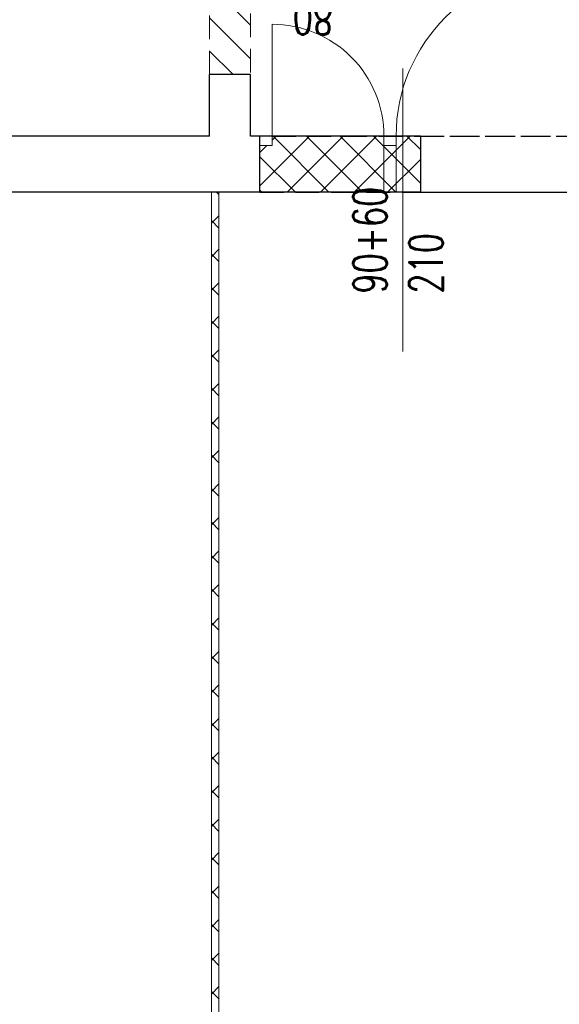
# Model space of a CAD drawing. Header units: millimetres. Extents: x -2948 to 78628, y 64669 to 215420.
# Tile 65 of 256: x 55424 to 55713, y 78679 to 79207. Entities that reach past the tile are written whole.
import ezdxf

# ---------------------------------------------------------------- set-up
doc = ezdxf.new("R2010")
doc.units = ezdxf.units.MM
doc.linetypes.add('HIDDEN', pattern=[9.525, 6.35, -3.175])
for name, color, linetype, lineweight in [('NOWE SCIANY', 3, 'Continuous', 13), ('NOWE WYBURZENIA', 1, 'Continuous', 20), ('SCIANY', 7, 'Continuous', 30), ('ŚCIANY', 7, 'Continuous', 30)]:
    doc.layers.add(name, color=color, linetype=linetype, lineweight=lineweight)
doc.layers.add('pomocnicza', color=4, linetype='Continuous')
doc.layers.add('schody', color=7, linetype='Continuous')
doc.styles.add('style2', font='romans.shx', dxfattribs={"width": 0.7})

msp = doc.modelspace()

# ---------------------------------------------------------------- hatches: boundary and pattern name
at = {"layer": 'NOWE SCIANY', "ltscale": 2, "true_color": 0x33a319, "transparency": 33554687}
h = msp.add_hatch(dxfattribs=at)
h.set_pattern_fill('ANSI31', color=84, scale=4)
h.set_pattern_definition([(135, (17962.765, -27595.734), (-8.9802561, -8.9802561), [])])
h.paths.add_polyline_path([(55525.49, 79217.64), (55525.49, 79177.64), (55547.49, 79177.64), (55547.49, 79217.64)])
at = {"layer": 'NOWE SCIANY', "ltscale": 2, "true_color": 0xdb0000, "transparency": 33554687}
h = msp.add_hatch(dxfattribs=at)
h.set_pattern_fill('ANSI37', color=12, scale=4)
h.set_pattern_definition([(135, (17962.765, -27595.734), (-8.9802561, -8.9802561), []), (225, (17962.765, -27595.734), (8.9802561, -8.9802561), [])])
h.paths.add_polyline_path([(55526.49, 78161.64), (55526.49, 77941.64), (55530.49, 77941.64), (55530.49, 78161.64)])
h.paths.add_polyline_path([(55526.49, 79114.64), (55526.49, 78161.64), (55530.49, 78161.64), (55530.49, 79114.64)])
at = {"layer": 'schody', "linetype": 'HIDDEN', "ltscale": 2, "true_color": 0xdb0000, "transparency": 33554687}
h = msp.add_hatch(dxfattribs=at)
h.set_pattern_fill('ANSI37', color=12, scale=4)
h.set_pattern_definition([(135, (24138.385, -24138.12), (-8.9802561, -8.9802561), []), (225, (24138.385, -24138.12), (8.9802561, -8.9802561), [])])
h.paths.add_polyline_path([(55558.99, 79144.64), (55558.99, 79139.64), (55552.49, 79139.64), (55552.49, 79114.64), (55618.99, 79114.64), (55618.99, 79144.64)])
h.paths.add_polyline_path([(55618.99, 79139.64), (55618.99, 79114.64), (55625.49, 79114.64), (55625.49, 79139.64)])
h.paths.add_polyline_path([(55629.18, 79144.64), (55629.18, 79114.64), (55638.49, 79114.64), (55638.49, 79144.64)])
h.paths.add_polyline_path([(55625.49, 79144.64), (55625.49, 79140.64), (55625.49, 79114.64), (55629.18, 79114.64), (55629.18, 79144.64)])
h.paths.add_polyline_path([(55654.98, 79055.8), (55654.99, 79124.8), (55597.99, 79124.81), (55597.98, 79055.81)], flags=9)

# ---------------------------------------------------------------- linework, layer by layer
at = {"layer": 'NOWE SCIANY', "color": 12, "ltscale": 2, "true_color": 0xdb0000}
msp.add_line((55558.99, 79144.64), (55558.99, 79204.64), dxfattribs=at)
at = {"layer": 'NOWE SCIANY'}
for p, q in [((55629.18, 79029.31), (55629.18, 79180.87)), ((55558.99, 79144.64), (55552.49, 79144.64)), ((55558.99, 79144.64), (55558.99, 79139.64)), ((55625.49, 79144.64), (55618.99, 79144.64)), ((55618.99, 79144.64), (55618.99, 79139.64)), ((55625.49, 79144.64), (55625.49, 79139.64)), ((55625.49, 79144.64), (55625.49, 79139.64)), ((55552.49, 79139.64), (55558.99, 79139.64)), ((55558.99, 79139.64), (55552.99, 79139.64)), ((55558.99, 79139.64), (55552.99, 79139.64)), ((55552.99, 79139.64), (55558.99, 79139.64)), ((55618.99, 79139.64), (55625.49, 79139.64)), ((55618.99, 79139.64), (55625.49, 79139.64)), ((55625.49, 79139.64), (55619.49, 79139.64)), ((55625.49, 79139.64), (55619.49, 79139.64)), ((55619.49, 79139.64), (55625.49, 79139.64))]:
    msp.add_line(p, q, dxfattribs=at)
for points in [[(55618.99, 79144.64), (55618.99, 79114.64)], [(55618.99, 79140.64), (55618.99, 79144.64), (55618.99, 79114.64)], [(55618.99, 79144.64), (55618.99, 79114.64)], [(55625.49, 79140.64), (55625.49, 79144.64), (55625.49, 79114.64)]]:
    msp.add_lwpolyline(points, dxfattribs=at)
at = {"layer": 'NOWE SCIANY', "color": 12, "ltscale": 2, "true_color": 0xdb0000}
for centre, radius, start, end in [((55715.49, 79144.64), 90, 90, 180), ((55559.01, 79144.66), 59.98, 359.981, 90.019)]:
    msp.add_arc(centre, radius, start, end, dxfattribs=at)
at = {"layer": 'NOWE WYBURZENIA', "linetype": 'HIDDEN', "ltscale": 2}
for p, q in [((55525.49, 79177.64), (55525.49, 79267.64)), ((55547.49, 79267.64), (55547.49, 79177.64))]:
    msp.add_line(p, q, dxfattribs=at)
at = {"layer": 'NOWE WYBURZENIA', "ltscale": 2}
for p, q in [((55526.49, 77941.64), (55526.49, 79114.64)), ((55530.49, 77941.64), (55530.49, 79114.64))]:
    msp.add_line(p, q, dxfattribs=at)
at = {"layer": 'pomocnicza', "linetype": 'HIDDEN', "ltscale": 2}
for p, q in [((55558.99, 79144.64), (55723.99, 79144.64)), ((55638.49, 79144.64), (55790.49, 79144.64)), ((55638.49, 79144.64), (55790.49, 79144.64)), ((55552.49, 79114.64), (55723.99, 79114.64)), ((55638.49, 79114.64), (55790.49, 79114.64)), ((55638.49, 79114.64), (55790.49, 79114.64))]:
    msp.add_line(p, q, dxfattribs=at)
at = {"layer": 'SCIANY', "ltscale": 2}
msp.add_lwpolyline([(55552.49, 79114.64), (55552.49, 79144.64)], dxfattribs=at)
at = {"layer": 'ŚCIANY', "ltscale": 2}
for p, q in [((55547.49, 79177.64), (55525.49, 79177.64)), ((55525.49, 79144.64), (55525.49, 79177.64)), ((55547.49, 79144.64), (55547.49, 79177.64)), ((55525.49, 79144.64), (55014.49, 79144.64)), ((55638.49, 79144.64), (55547.49, 79144.64)), ((55552.49, 79144.64), (55547.49, 79144.64)), ((55638.49, 79144.64), (55638.49, 79114.64)), ((55638.49, 79114.64), (55014.49, 79114.64)), ((55552.49, 79114.64), (55298.51, 79114.64))]:
    msp.add_line(p, q, dxfattribs=at)

# ---------------------------------------------------------------- texts
at = {"layer": 'NOWE SCIANY', "linetype": 'Continuous', "ltscale": 0.2, "insert": (55602.48, 79060.31), "char_height": 18, "width": 280.1371, "attachment_point": 1, "rotation": 89.9915, "style": 'style2'}
msp.add_mtext('90+60\\P210', dxfattribs=at)
at = {"layer": 'NOWE WYBURZENIA', "linetype": 'Continuous', "ltscale": 0.2, "insert": (55591.67, 79199.19), "char_height": 18, "width": 280.1371, "attachment_point": 1, "rotation": 179.9915, "style": 'style2'}
msp.add_mtext('80\\P200', dxfattribs=at)

doc.saveas('drawing.dxf')
